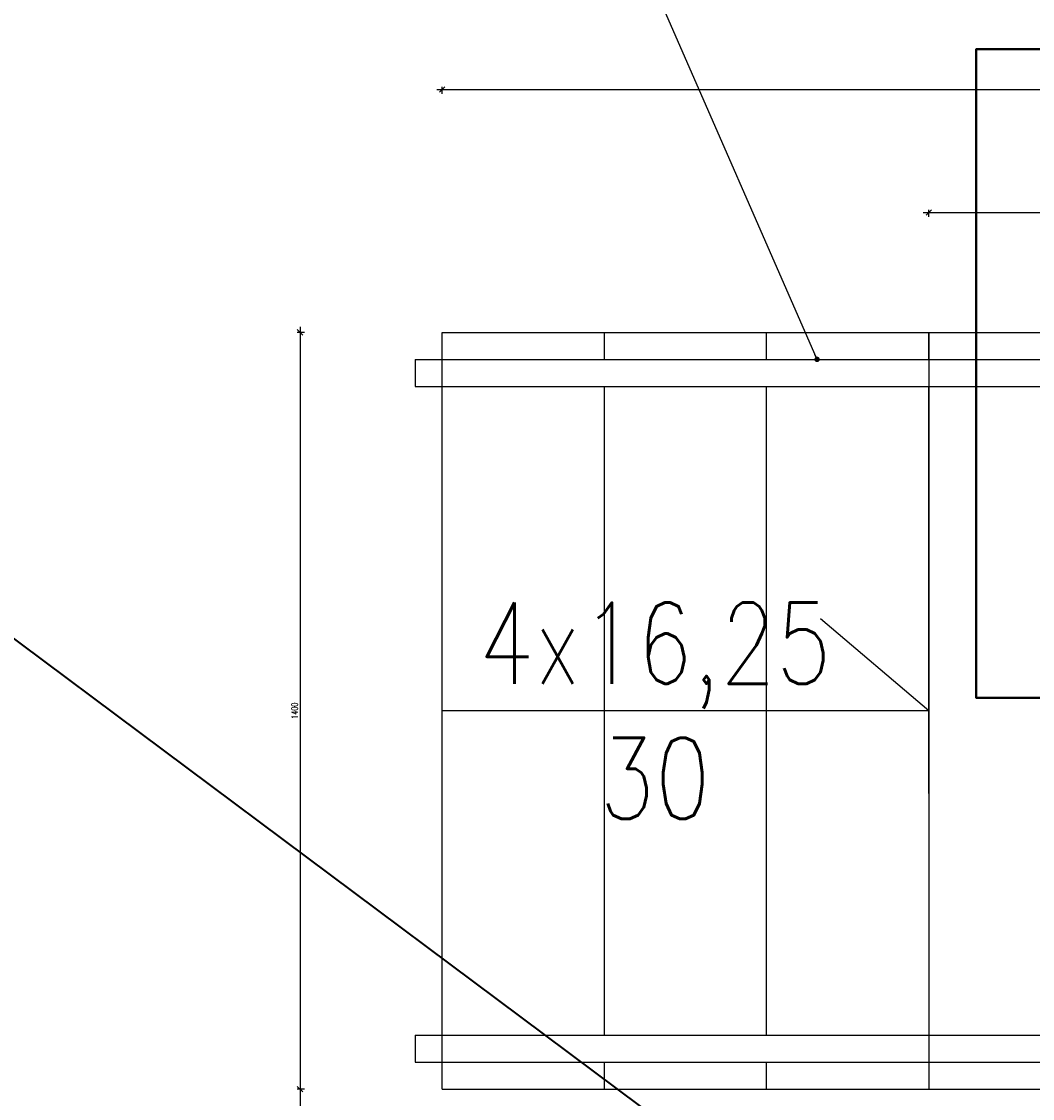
# Model space of a CAD drawing. Header units: centimetres. Extents: x -156440 to 298236, y -263599 to 81430.
# Tile 90 of 170: x 154926 to 156797, y -118949 to -116957. Entities that reach past the tile are written whole.
import ezdxf

# ---------------------------------------------------------------- set-up
doc = ezdxf.new("R2010")
doc.units = ezdxf.units.CM
doc.header["$LTSCALE"] = 50
doc.header["$PDMODE"] = 35
doc.header["$PDSIZE"] = 0.1
doc.layers.get('0').update_dxf_attribs({"color": 8})
doc.layers.get('DEFPOINTS').update_dxf_attribs({"color": 8})
doc.layers.add('bgde_fundamenty pod urządzenia', color=7, linetype='Continuous', lineweight=35)
doc.layers.add('Kondygnacja -2$0$ARCH_INFO_WYMIARY', color=8, linetype='Continuous', lineweight=9)
for name, color, linetype in [('Kondygnacja -2$0$ARCH_INFO_OPISY', 8, 'Continuous'), ('Kondygnacja -2$0$ARCH_INFO_SCHODY_IST', 8, 'Continuous'), ('Kondygnacja -2$0$ARCH_SCHODY_IST', 8, 'Continuous'), ('WL fundamenty', 7, 'Continuous')]:
    doc.layers.add(name, color=color, linetype=linetype)
doc.styles.add('Kondygnacja -2$0$Romans', font='Romans.shx', dxfattribs={"width": 0.7})
doc.styles.add('Kondygnacja -2$0$ROMANS-50-CM', font='romans.shx', dxfattribs={"width": 0.8, "height": 10})
doc.styles.add('Kondygnacja -2$0$Standard', font='txt')
doc.dimstyles.new('Kondygnacja -2$0$ISO-25', dxfattribs={"dimtxt": 2.5, "dimasz": 2.5, "dimexe": 1.25, "dimexo": 0.625, "dimtad": 1, "dimtxsty": 'Kondygnacja -2$0$Standard', "dimcen": 2.5, "dimadec": 0, "dimazin": 0, "dimtfac": 1, "dimtmove": 0, "dimatfit": 3, "dimfxl": 0, "dimarcsym": 0})
doc.dimstyles.new('Kondygnacja -2$0$Wymiary 1-100', dxfattribs={"dimtxt": 12, "dimasz": 10, "dimexe": 5, "dimexo": 0, "dimgap": 4, "dimtad": 1, "dimrnd": 0.5, "dimzin": 12, "dimdsep": 46, "dimtxsty": 'Kondygnacja -2$0$Romans', "dimblk": 'Kondygnacja -2$0$_Oblique', "dimcen": 10, "dimdle": 10, "dimclrt": 55, "dimazin": 0, "dimtfac": 1, "dimtmove": 1, "dimatfit": 3, "dimfxl": 0, "dimtolj": 1, "dimtzin": 0, "dimarcsym": 0})

# ---------------------------------------------------------------- blocks, each defined once
blk = doc.blocks.new('Kondygnacja -2$0$_Oblique')
at = {"color": 0, "linetype": 'ByBlock', "lineweight": -2}
blk.add_line((-0.5, -0.5), (0.5, 0.5), dxfattribs=at)
blk = doc.blocks.new('*D265')
at = {"layer": 'DEFPOINTS', "color": 0}
for p in [(158104.2, -117082.5), (155704.6, -117531.7), (158104.2, -117531.7)]:
    blk.add_point(p, dxfattribs=at)
at = {"layer": 'Kondygnacja -2$0$ARCH_INFO_WYMIARY', "color": 0, "lineweight": -2}
for p, q in [((155694.6, -117082.5), (158114.2, -117082.5)), ((155704.6, -117090.5), (155704.6, -117077.5)), ((158104.2, -117090.5), (158104.2, -117077.5))]:
    blk.add_line(p, q, dxfattribs=at)
at = {"layer": 'Kondygnacja -2$0$ARCH_INFO_WYMIARY', "color": 0, "lineweight": -2, "xscale": 10, "yscale": 10, "zscale": 10, "rotation": 180}
blk.add_blockref('Kondygnacja -2$0$_Oblique', (155704.6, -117082.5), dxfattribs=at)
at = {"layer": 'Kondygnacja -2$0$ARCH_INFO_WYMIARY', "color": 0, "lineweight": -2, "xscale": 10, "yscale": 10, "zscale": 10}
blk.add_blockref('Kondygnacja -2$0$_Oblique', (158104.2, -117082.5), dxfattribs=at)
at = {"layer": 'Kondygnacja -2$0$ARCH_INFO_WYMIARY', "color": 55, "insert": (156904.4, -117072.5), "char_height": 12, "attachment_point": 5, "style": 'Kondygnacja -2$0$Romans'}
blk.add_mtext('\\A1;2399.5', dxfattribs=at)
blk = doc.blocks.new('*D266')
at = {"layer": 'DEFPOINTS', "color": 0}
for p in [(155704.6, -117531.7), (155441.5, -118931.7), (155704.6, -118931.7)]:
    blk.add_point(p, dxfattribs=at)
at = {"layer": 'Kondygnacja -2$0$ARCH_INFO_WYMIARY', "color": 0, "lineweight": -2}
for p, q in [((155441.5, -117521.7), (155441.5, -118941.7)), ((155449.5, -117531.7), (155436.5, -117531.7)), ((155449.5, -118931.7), (155436.5, -118931.7))]:
    blk.add_line(p, q, dxfattribs=at)
at = {"layer": 'Kondygnacja -2$0$ARCH_INFO_WYMIARY', "color": 0, "lineweight": -2, "xscale": 10, "yscale": 10, "zscale": 10}
for p, rotation in [((155441.5, -117531.7), 90), ((155441.5, -118931.7), 270)]:
    blk.add_blockref('Kondygnacja -2$0$_Oblique', p, dxfattribs=dict(at, rotation=rotation))
at = {"layer": 'Kondygnacja -2$0$ARCH_INFO_WYMIARY', "color": 55, "insert": (155431.5, -118231.7), "char_height": 12, "attachment_point": 5, "rotation": 90, "style": 'Kondygnacja -2$0$Romans'}
blk.add_mtext('\\A1;1400', dxfattribs=at)
blk = doc.blocks.new('*D267')
at = {"layer": 'DEFPOINTS', "color": 0}
for p in [(155704.6, -118931.7), (155441.5, -121231.8), (157824.2, -121231.8)]:
    blk.add_point(p, dxfattribs=at)
at = {"layer": 'Kondygnacja -2$0$ARCH_INFO_WYMIARY', "color": 0, "lineweight": -2}
for p, q in [((155449.5, -118931.7), (155436.5, -118931.7)), ((155441.5, -118921.7), (155441.5, -121241.8)), ((155449.5, -121231.8), (155436.5, -121231.8))]:
    blk.add_line(p, q, dxfattribs=at)
at = {"layer": 'Kondygnacja -2$0$ARCH_INFO_WYMIARY', "color": 0, "lineweight": -2, "xscale": 10, "yscale": 10, "zscale": 10}
for p, rotation in [((155441.5, -118931.7), 90), ((155441.5, -121231.8), 270)]:
    blk.add_blockref('Kondygnacja -2$0$_Oblique', p, dxfattribs=dict(at, rotation=rotation))
at = {"layer": 'Kondygnacja -2$0$ARCH_INFO_WYMIARY', "color": 55, "insert": (155431.5, -120081.7), "char_height": 12, "attachment_point": 5, "rotation": 90, "style": 'Kondygnacja -2$0$Romans'}
blk.add_mtext('\\A1;2300', dxfattribs=at)
blk = doc.blocks.new('Kondygnacja -2$0$_Dot')
at = {"color": 0, "linetype": 'ByBlock', "lineweight": -2}
blk.add_line((-0.5, 0), (-1, 0), dxfattribs=at)
at = {"color": 0, "linetype": 'ByBlock', "const_width": 0.5}
blk.add_lwpolyline([(-0.25, 0, 1), (0.25, 0, 1)], format="xyb", close=True, dxfattribs=at)
blk = doc.blocks.new('*D271')
at = {"layer": 'DEFPOINTS', "color": 0}
for p in [(158104.2, -117310), (156604.6, -117531.7), (158104.2, -117531.7)]:
    blk.add_point(p, dxfattribs=at)
at = {"layer": 'Kondygnacja -2$0$ARCH_INFO_WYMIARY', "color": 0, "lineweight": -2}
for p, q in [((156594.6, -117310), (158114.2, -117310)), ((156604.6, -117318), (156604.6, -117305)), ((158104.2, -117318), (158104.2, -117305))]:
    blk.add_line(p, q, dxfattribs=at)
at = {"layer": 'Kondygnacja -2$0$ARCH_INFO_WYMIARY', "color": 0, "lineweight": -2, "xscale": 10, "yscale": 10, "zscale": 10, "rotation": 180}
blk.add_blockref('Kondygnacja -2$0$_Oblique', (156604.6, -117310), dxfattribs=at)
at = {"layer": 'Kondygnacja -2$0$ARCH_INFO_WYMIARY', "color": 0, "lineweight": -2, "xscale": 10, "yscale": 10, "zscale": 10}
blk.add_blockref('Kondygnacja -2$0$_Oblique', (158104.2, -117310), dxfattribs=at)
at = {"layer": 'Kondygnacja -2$0$ARCH_INFO_WYMIARY', "color": 55, "insert": (157354.4, -117300), "char_height": 12, "attachment_point": 5, "style": 'Kondygnacja -2$0$Romans'}
blk.add_mtext('\\A1;1499.5', dxfattribs=at)
blk = doc.blocks.new('A$C4BB40D31')
at = {"layer": 'WL fundamenty', "color": 1, "lineweight": 40}
blk.add_lwpolyline([(2926.83, 5102.38), (3046.83, 5102.38), (3046.83, 5222.38), (2926.83, 5222.38)], close=True, dxfattribs=at)

msp = doc.modelspace()

# ---------------------------------------------------------------- linework, layer by layer
at = {"layer": 'bgde_fundamenty pod urządzenia'}
msp.add_line((154624.004, -117883.914), (156781.995, -119493.791), dxfattribs=at)
msp.add_lwpolyline([(156692.533, -117007.96), (157892.533, -117007.96), (157892.533, -118207.96), (156692.533, -118207.96)], close=True, dxfattribs=at)
at = {"layer": 'Kondygnacja -2$0$ARCH_INFO_SCHODY_IST'}
for q in [(156404.253, -118061.933, -3480), (155704.65, -118231.717, -3480)]:
    msp.add_line((156604.65, -118231.717, -3480), q, dxfattribs=at)
at = {"layer": 'Kondygnacja -2$0$ARCH_SCHODY_IST'}
for p, q in [((155704.65, -117531.717, -3480), (158104.241, -117531.717, -3480)), ((155704.65, -118931.717, -3480), (155704.65, -117531.717, -3480)), ((156004.65, -117581.717, -3480), (156004.65, -117531.717, -3480)), ((156304.65, -117581.717, -3480), (156304.65, -117531.717, -3480)), ((156604.65, -117581.717, -3480), (156604.65, -117531.717, -3480)), ((156604.65, -117531.717, -3480), (156604.65, -118931.717, -3480)), ((155654.65, -117581.717, -3480), (158104.241, -117581.717, -3480)), ((155654.65, -117581.717, -3480), (155654.65, -117631.717, -3480)), ((155654.65, -117631.717, -3480), (158104.241, -117631.717, -3480)), ((156004.65, -118831.717, -3480), (156004.65, -117631.717, -3480)), ((156304.65, -118831.717, -3480), (156304.65, -117631.717, -3480)), ((156604.65, -118384.824, -3480), (156604.65, -117631.717, -3480)), ((156604.65, -118384.824, -3480), (156604.65, -118831.717, -3480)), ((155654.65, -118831.717, -3480), (158104.241, -118831.717, -3480)), ((155654.65, -118831.717, -3480), (155654.65, -118881.717, -3480)), ((155654.65, -118881.717, -3480), (158104.241, -118881.717, -3480)), ((156004.65, -118931.717, -3480), (156004.65, -118881.717, -3480)), ((156304.65, -118931.717, -3480), (156304.65, -118881.717, -3480)), ((156604.65, -118881.717, -3480), (156604.65, -118931.717, -3480)), ((155704.65, -118931.717, -3480), (158103.519, -118931.717, -3480))]:
    msp.add_line(p, q, dxfattribs=at)

# ---------------------------------------------------------------- block references
at = {"layer": 'bgde_fundamenty pod urządzenia', "xscale": 10, "yscale": 10, "zscale": 10}
msp.add_blockref('A$C4BB40D31', (127424.241, -169231.769), dxfattribs=at)

# ---------------------------------------------------------------- texts
at = {"layer": 'Kondygnacja -2$0$ARCH_INFO_OPISY', "insert": (152801.508, -115874.03, -3480), "char_height": 150, "width": 2841.13211, "attachment_point": 1, "style": 'Kondygnacja -2$0$ROMANS-50-CM'}
msp.add_mtext('wykonanie schodów stalowych (konstrukcja stalowa, stopnice i podest- KRATA WEMA, malowane do odporności ogniowej R60) ', dxfattribs=at)
at = {"layer": 'Kondygnacja -2$0$ARCH_INFO_SCHODY_IST', "insert": (156098.156, -118231.717, -3480), "char_height": 150, "width": 100, "attachment_point": 5, "style": 'Kondygnacja -2$0$ROMANS-50-CM'}
msp.add_mtext('4x16,25 30', dxfattribs=at)

# ---------------------------------------------------------------- dimensions: what is measured, and where the dimension line sits
at = {"layer": 'Kondygnacja -2$0$ARCH_INFO_WYMIARY'}
for base, p1, picture, middle in [((158104.241, -117082.521, -3480), (155704.65, -117531.717, -3480), '*D265', (156904.445, -117072.521, -3480)), ((158104.241, -117309.995, -3480), (156604.65, -117531.717, -3480), '*D271', (157354.445, -117299.995, -3480))]:
    dim = msp.add_linear_dim(base=base, p1=p1, p2=(158104.241, -117531.717, -3480), dimstyle='Kondygnacja -2$0$Wymiary 1-100', dxfattribs=at)
    dim.commit()
    dim.dimension.update_dxf_attribs({"geometry": picture, "text_midpoint": middle})
for base, p1, p2, picture, middle in [((155441.453, -118931.717, -3480), (155704.65, -117531.717, -3480), (155704.65, -118931.717, -3480), '*D266', (155431.453, -118231.717, -3480)), ((155441.453, -121231.769, -3480), (155704.65, -118931.717, -3480), (157824.241, -121231.769, -3480), '*D267', (155431.453, -120081.743, -3480))]:
    dim = msp.add_linear_dim(base=base, p1=p1, p2=p2, angle=90, dimstyle='Kondygnacja -2$0$Wymiary 1-100', dxfattribs=at)
    dim.commit()
    dim.dimension.update_dxf_attribs({"geometry": picture, "text_midpoint": middle})

# ---------------------------------------------------------------- leaders
at = {"layer": 'Kondygnacja -2$0$ARCH_INFO_OPISY'}
msp.add_leader([(156398.03, -117581.717, -3480), (155751.533, -116101.557, -3480), (152696.811, -116101.557, -3480)], dimstyle='Kondygnacja -2$0$ISO-25', override={"dimscale": 5, "dimasz": 2, "dimtad": 0, "dimldrblk": 'Kondygnacja -2$0$_Dot'}, dxfattribs=at)

doc.saveas('drawing.dxf')
